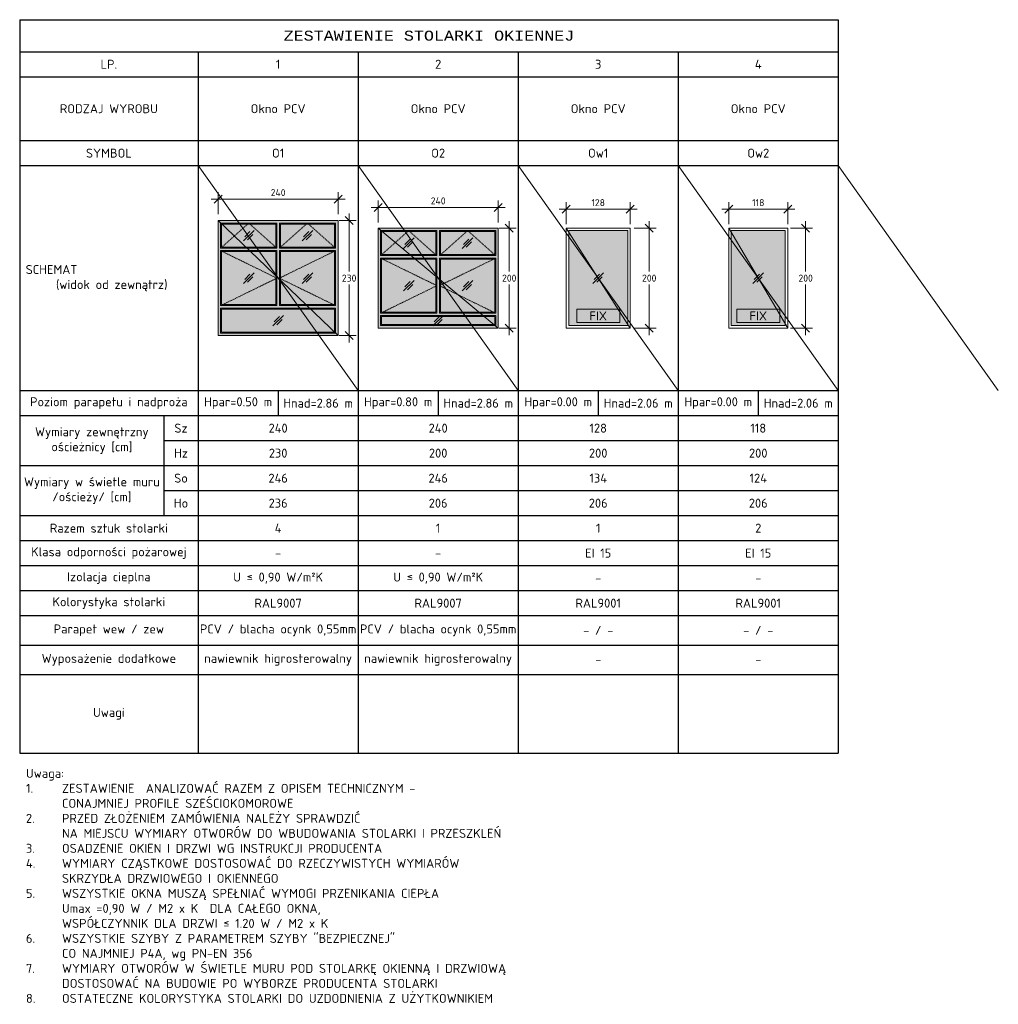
# Model space of a CAD drawing. Header units: millimetres. Extents: x -6697 to 21546, y -3389 to 18959.
# Tile 1 of 153: x -4838 to -2881, y -3389 to -1420. Entities that reach past the tile are written whole.
import ezdxf

# ---------------------------------------------------------------- set-up
doc = ezdxf.new("R2010")
doc.units = ezdxf.units.MM
doc.linetypes.add('ArcadiaLine11650385385916647520', pattern=[4, 2, -2])
for name, color, linetype, lineweight in [('elewacje', 7, 'Continuous', 9), ('sciany_wew', 7, 'Continuous', 18), ('stolarka', 7, 'Continuous', 5), ('stolarka_mysz_okna', 7, 'Continuous', 5), ('tabelka', 7, 'Continuous', 5)]:
    doc.layers.add(name, color=color, linetype=linetype, lineweight=lineweight)
doc.layers.add('pomocnicza', color=6, linetype='Continuous', lineweight=20, plot=False)
doc.layers.add('wymiary', color=7, linetype='Continuous', lineweight=5, true_color=0x666666)
doc.styles.add('ISO', font='isocpeur.ttf')
doc.styles.add('R_G ISOC', font='isocpeur.ttf')
doc.styles.add('STYL R_G', font='isocpeur.ttf')
doc.dimstyles.new('Ł_G 1-100', dxfattribs={"dimtxt": 14, "dimasz": 16, "dimexe": 14, "dimexo": 2, "dimgap": 6, "dimtad": 1, "dimtih": 1, "dimtoh": 1, "dimdec": 0, "dimrnd": 0.5, "dimzin": 1, "dimdsep": 46, "dimtxsty": 'ISO', "dimblk": 'OBLIQUE', "dimcen": 0, "dimdle": 14, "dimclrd": 256, "dimclre": 256, "dimclrt": 7, "dimazin": 0, "dimtfac": 1, "dimtdec": 0, "dimtix": 1, "dimtmove": 0, "dimatfit": 2, "dimfxl": 30, "dimfxlon": 1, "dimlwd": -1, "dimlwe": -1, "dimarcsym": 2})

# ---------------------------------------------------------------- blocks, each defined once
blk = doc.blocks.new('3kreseczki szyby')
at = {"layer": 'stolarka', "lineweight": 5}
for points in [[(-10.6, -10.6), (10.6, 10.6)], [(-8.1, -2.5), (2.5, 8.1)], [(-2.5, -8.1), (8.1, 2.5)]]:
    blk.add_lwpolyline(points, dxfattribs=at)
blk = doc.blocks.new('okno 240x210')
at = {"layer": 'elewacje', "true_color": 0x7fbfff}
h = blk.add_hatch(color=151, dxfattribs=at)
h.dxf.hatch_style = 1
h.paths.add_polyline_path([(7, 223), (115.5, 223), (115.5, 177), (7, 177)])
h.paths.add_polyline_path([(124.5, 223), (233, 223), (233, 177), (124.5, 177)])
h.paths.add_polyline_path([(124.5, 168), (233, 168), (233, 62), (124.5, 62)])
h.paths.add_polyline_path([(7, 168), (115.5, 168), (115.5, 62), (7, 62)])
h.paths.add_polyline_path([(7, 53), (233, 53), (233, 7), (7, 7)])
at = {"layer": 'stolarka_mysz_okna'}
h = blk.add_hatch(color=252, dxfattribs=at)
h.dxf.hatch_style = 1
h.paths.add_polyline_path([(0, 0), (240, 0), (240, 230), (0, 230)])
at = {"layer": 'pomocnicza'}
blk.add_lwpolyline([(0, 230), (240, 0)], dxfattribs=at)
at = {"layer": 'stolarka'}
for points in [[(0, 0), (240, 0), (240, 230), (0, 230)], [(5, 225), (117.5, 225), (117.5, 175), (5, 175)], [(7, 223), (115.5, 223), (115.5, 177), (7, 177)], [(122.5, 225), (235, 225), (235, 175), (122.5, 175)], [(124.5, 223), (233, 223), (233, 177), (124.5, 177)], [(5, 170), (117.5, 170), (117.5, 60), (5, 60)], [(7, 168), (115.5, 168), (115.5, 62), (7, 62)], [(122.5, 170), (235, 170), (235, 60), (122.5, 60)], [(124.5, 168), (233, 168), (233, 62), (124.5, 62)], [(5, 55), (235, 55), (235, 5), (5, 5)], [(7, 53), (233, 53), (233, 7), (7, 7)]]:
    blk.add_lwpolyline(points, close=True, dxfattribs=at)
at = {"layer": 'stolarka', "linetype": 'ArcadiaLine11650385385916647520', "ltscale": 0.5}
for points in [[(117.5, 175), (61.25, 225), (5, 175)], [(122.5, 175), (178.75, 225), (235, 175)], [(5, 170), (117.5, 115), (5, 60)], [(235, 170), (122.5, 115), (235, 60)]]:
    blk.add_lwpolyline(points, dxfattribs=at)
at = {"layer": 'elewacje'}
for p in [(61.25, 200), (178.75, 200), (61.25, 115), (178.75, 115), (120, 30)]:
    blk.add_blockref('3kreseczki szyby', p, dxfattribs=at)
blk = doc.blocks.new('_Oblique')
at = {"color": 0, "linetype": 'ByBlock', "lineweight": -2}
blk.add_line((-0.5, -0.5), (0.5, 0.5), dxfattribs=at)
blk = doc.blocks.new('*D71')
at = {"layer": 'Defpoints', "color": 0, "transparency": 16777216}
for p in [(-4201.2, -1822), (-4201.2, -2052), (-4179.2, -2052)]:
    blk.add_point(p, dxfattribs=at)
at = {"layer": 'wymiary', "transparency": 16777216}
for p, q in [((-4179.2, -1808), (-4179.2, -1924)), ((-4199.2, -1822), (-4165.2, -1822)), ((-4179.2, -2066), (-4179.2, -1950)), ((-4199.2, -2052), (-4165.2, -2052))]:
    blk.add_line(p, q, dxfattribs=at)
at = {"layer": 'wymiary', "transparency": 16777216, "xscale": 16, "yscale": 16, "zscale": 16}
for p, rotation in [((-4179.2, -1822), 90), ((-4179.2, -2052), 270)]:
    blk.add_blockref('_Oblique', p, dxfattribs=dict(at, rotation=rotation))
at = {"layer": 'wymiary', "color": 7, "transparency": 16777216, "insert": (-4179.2, -1937), "char_height": 14, "attachment_point": 5, "style": 'ISO'}
blk.add_mtext('230', dxfattribs=at)
blk = doc.blocks.new('*D72')
at = {"layer": 'Defpoints', "color": 0, "transparency": 16777216}
for p in [(-4201.2, -1778.9), (-4441.2, -1842), (-4201.2, -1842)]:
    blk.add_point(p, dxfattribs=at)
at = {"layer": 'wymiary', "transparency": 16777216}
for p, q in [((-4441.2, -1808.9), (-4441.2, -1764.9)), ((-4201.2, -1808.9), (-4201.2, -1764.9)), ((-4455.2, -1778.9), (-4187.2, -1778.9))]:
    blk.add_line(p, q, dxfattribs=at)
at = {"layer": 'wymiary', "transparency": 16777216, "xscale": 16, "yscale": 16, "zscale": 16, "rotation": 180}
blk.add_blockref('_Oblique', (-4441.2, -1778.9), dxfattribs=at)
at = {"layer": 'wymiary', "transparency": 16777216, "xscale": 16, "yscale": 16, "zscale": 16}
blk.add_blockref('_Oblique', (-4201.2, -1778.9), dxfattribs=at)
at = {"layer": 'wymiary', "color": 7, "transparency": 16777216, "insert": (-4321.2, -1765.9), "char_height": 14, "attachment_point": 5, "style": 'ISO'}
blk.add_mtext('240', dxfattribs=at)
blk = doc.blocks.new('*T138')
at = {"layer": 'tabelka', "color": 0, "linetype": 'ByBlock', "lineweight": -2, "transparency": 16777216}
for p, q in [((0, 0), (1636.7, 0)), ((0, 0), (0, -64.1)), ((1636.7, 0), (1636.7, -64.1)), ((0, -64.1), (1636.7, -64.1)), ((0, -64.1), (0, -1466.9)), ((356.7, -64.1), (356.7, -1466.9)), ((676.7, -64.1), (676.7, -1466.9)), ((996.7, -64.1), (996.7, -1466.9)), ((1316.7, -64.1), (1316.7, -1466.9)), ((1636.7, -64.1), (1636.7, -1466.9)), ((0, -114.1), (1636.7, -114.1)), ((0, -241.9), (1636.7, -241.9)), ((0, -291.9), (1636.7, -291.9)), ((0, -741.9), (1636.7, -741.9)), ((516.7, -741.9), (516.7, -791.9)), ((836.7, -741.9), (836.7, -791.9)), ((1156.7, -741.9), (1156.7, -791.9)), ((1476.7, -741.9), (1476.7, -791.9)), ((0, -791.9), (1636.7, -791.9)), ((288.3, -791.9), (288.3, -991.9)), ((288.3, -841.9), (1636.7, -841.9)), ((0, -891.9), (1636.7, -891.9)), ((288.3, -941.9), (1636.7, -941.9)), ((0, -991.9), (1636.7, -991.9)), ((0, -1041.9), (1636.7, -1041.9)), ((0, -1091.9), (1636.7, -1091.9)), ((0, -1141.9), (1636.7, -1141.9)), ((0, -1191.9), (1636.7, -1191.9)), ((0, -1250.7), (1636.7, -1250.7)), ((0, -1309.5), (1636.7, -1309.5)), ((0, -1466.9), (1636.7, -1466.9))]:
    blk.add_line(p, q, dxfattribs=at)
at = {"layer": 'tabelka', "color": 0, "transparency": 16777216, "attachment_point": 5}
for s, insert, char_height, width, style in [('{\\fISOCTEUR|b0|i0|c238|p49;ZESTAWIENIE STOLARKI OKIENNEJ}', (818.3, -32.1), 20, 1625.893, 'STYL R_G'), ('1', (516.7, -89.1), 18, 309.2, 'R_G ISOC'), ('2', (836.7, -89.1), 18, 309.2, 'R_G ISOC'), ('3', (1156.7, -89.1), 18, 309.2, 'R_G ISOC'), ('4', (1476.7, -89.1), 18, 309.2, 'R_G ISOC'), ('{\\C7;LP.}', (178.3, -89.1), 18, 345.893, 'R_G ISOC'), ('RODZAJ WYROBU', (178.3, -178), 18, 345.893, 'R_G ISOC'), ('Okno PCV', (516.7, -178), 18, 309.2, 'R_G ISOC'), ('Okno PCV', (836.7, -178), 18, 309.2, 'R_G ISOC'), ('Okno PCV', (1156.7, -178), 18, 309.2, 'R_G ISOC'), ('Okno PCV', (1476.7, -178), 18, 309.2, 'R_G ISOC'), ('SYMBOL', (178.3, -266.9), 18, 345.893, 'R_G ISOC'), ('O1', (516.7, -266.9), 18, 309.2, 'R_G ISOC'), ('O2', (836.7, -266.9), 18, 309.2, 'R_G ISOC'), ('Ow1', (1156.7, -266.9), 18, 309.2, 'R_G ISOC'), ('Ow2', (1476.7, -266.9), 18, 309.2, 'R_G ISOC'), ('SCHEMAT                       (widok od zewnątrz)', (178.3, -516.9), 18, 345.893, 'R_G ISOC'), ('Hnad=2.86 m', (596.7, -766.9), 18, 149.2, 'R_G ISOC'), ('Hnad=2.86 m', (916.7, -766.9), 18, 149.2, 'R_G ISOC'), ('Hnad=2.06 m', (1236.7, -766.9), 18, 149.2, 'R_G ISOC'), ('Hnad=2.06 m', (1556.7, -766.9), 18, 149.2, 'R_G ISOC'), ('Poziom parapetu i nadproża', (178.3, -766.9), 18, 345.893, 'R_G ISOC'), ('Hpar=0.50 m', (436.7, -766.9), 18, 149.2, 'R_G ISOC'), ('Hpar=0.80 m', (756.7, -766.9), 18, 149.2, 'R_G ISOC'), ('Hpar=0.00 m', (1076.7, -766.9), 18, 149.2, 'R_G ISOC'), ('Hpar=0.00 m', (1396.7, -766.9), 18, 149.2, 'R_G ISOC'), ('Sz', (322.5, -816.9), 18, 57.547, 'R_G ISOC'), ('240', (516.7, -816.9), 18, 309.2, 'R_G ISOC'), ('240', (836.7, -816.9), 18, 309.2, 'R_G ISOC'), ('128', (1156.7, -816.9), 18, 309.2, 'R_G ISOC'), ('118', (1476.7, -816.9), 18, 309.2, 'R_G ISOC'), ('Wymiary zewnętrzny ościeżnicy [cm]', (144.2, -841.9), 18, 277.547, 'R_G ISOC'), ('Hz', (322.5, -866.9), 18, 57.547, 'R_G ISOC'), ('230', (516.7, -866.9), 18, 309.2, 'R_G ISOC'), ('200', (836.7, -866.9), 18, 309.2, 'R_G ISOC'), ('200', (1156.7, -866.9), 18, 309.2, 'R_G ISOC'), ('200', (1476.7, -866.9), 18, 309.2, 'R_G ISOC'), ('So', (322.5, -916.9), 18, 57.547, 'R_G ISOC'), ('246', (516.7, -916.9), 18, 309.2, 'R_G ISOC'), ('246', (836.7, -916.9), 18, 309.2, 'R_G ISOC'), ('134', (1156.7, -916.9), 18, 309.2, 'R_G ISOC'), ('124', (1476.7, -916.9), 18, 309.2, 'R_G ISOC'), ('Wymiary w świetle muru /ościeży/ [cm]', (144.2, -941.9), 18, 277.547, 'R_G ISOC'), ('Ho', (322.5, -966.9), 18, 57.547, 'R_G ISOC'), ('236', (516.7, -966.9), 18, 309.2, 'R_G ISOC'), ('206', (836.7, -966.9), 18, 309.2, 'R_G ISOC'), ('206', (1156.7, -966.9), 18, 309.2, 'R_G ISOC'), ('206', (1476.7, -966.9), 18, 309.2, 'R_G ISOC'), ('Razem sztuk stolarki', (178.3, -1016.9), 18, 345.893, 'R_G ISOC'), ('4', (516.7, -1016.9), 18, 309.2, 'R_G ISOC'), ('1', (836.7, -1016.9), 18, 309.2, 'R_G ISOC'), ('1', (1156.7, -1016.9), 18, 309.2, 'R_G ISOC'), ('2', (1476.7, -1016.9), 18, 309.2, 'R_G ISOC'), ('Klasa odporności pożarowej', (178.3, -1066.9), 18, 345.893, 'R_G ISOC'), ('{\\C1;\\c255;EI 15}', (1156.7, -1066.9), 18, 309.2, 'R_G ISOC'), ('{\\C1;\\c255;EI 15}', (1476.7, -1066.9), 18, 309.2, 'R_G ISOC'), ('-', (516.7, -1066.9), 18, 309.2, 'R_G ISOC'), ('-', (836.7, -1066.9), 18, 309.2, 'R_G ISOC'), ('U ≤ 0,90 W/m²K ', (516.7, -1116.9), 18, 309.2, 'R_G ISOC'), ('U ≤ 0,90 W/m²K ', (836.7, -1116.9), 18, 309.2, 'R_G ISOC'), ('Izolacja cieplna', (178.3, -1116.9), 18, 345.893, 'R_G ISOC'), ('-', (1156.7, -1116.9), 18, 309.2, 'R_G ISOC'), ('-', (1476.7, -1116.9), 18, 309.2, 'R_G ISOC'), ('Kolorystyka stolarki', (178.3, -1166.9), 18, 345.893, 'R_G ISOC'), ('RAL9007', (516.7, -1166.9), 18, 309.2, 'R_G ISOC'), ('RAL9007', (836.7, -1166.9), 18, 309.2, 'R_G ISOC'), ('RAL9001', (1156.7, -1166.9), 18, 309.2, 'R_G ISOC'), ('RAL9001', (1476.7, -1166.9), 18, 309.2, 'R_G ISOC'), ('PCV / blacha ocynk 0,55mm', (516.7, -1221.3), 18, 309.2, 'R_G ISOC'), ('PCV / blacha ocynk 0,55mm', (836.7, -1221.3), 18, 309.2, 'R_G ISOC'), ('Parapet wew / zew', (178.3, -1221.3), 18, 345.893, 'R_G ISOC'), ('- / -', (1156.7, -1221.3), 18, 309.2, 'R_G ISOC'), ('- / -', (1476.7, -1221.3), 18, 309.2, 'R_G ISOC'), ('nawiewnik higrosterowalny', (516.7, -1280.1), 18, 309.2, 'R_G ISOC'), ('nawiewnik higrosterowalny', (836.7, -1280.1), 18, 309.2, 'R_G ISOC'), ('Wyposażenie dodatkowe', (178.3, -1280.1), 18, 345.893, 'R_G ISOC'), ('-', (1156.7, -1280.1), 18, 309.2, 'R_G ISOC'), ('-', (1476.7, -1280.1), 18, 309.2, 'R_G ISOC'), ('Uwagi', (178.3, -1388.2), 18, 345.893, 'R_G ISOC')]:
    blk.add_mtext(s, dxfattribs=dict(at, insert=insert, char_height=char_height, width=width, style=style))
blk = doc.blocks.new('okno 240x200')
at = {"layer": 'elewacje', "true_color": 0x7fbfff}
h = blk.add_hatch(color=151, dxfattribs=at)
h.dxf.hatch_style = 1
h.paths.add_polyline_path([(7, 193), (115.5, 193), (115.5, 147), (7, 147)])
h.paths.add_polyline_path([(124.5, 193), (233, 193), (233, 147), (124.5, 147)])
h.paths.add_polyline_path([(124.5, 138), (233, 138), (233, 32), (124.5, 32)])
h.paths.add_polyline_path([(7, 138), (115.5, 138), (115.5, 32), (7, 32)])
h.paths.add_polyline_path([(7, 23), (233, 23), (233, 7), (7, 7)])
at = {"layer": 'stolarka_mysz_okna'}
h = blk.add_hatch(color=252, dxfattribs=at)
h.dxf.hatch_style = 1
h.paths.add_polyline_path([(0, 0), (240, 0), (240, 200), (0, 200)])
at = {"layer": 'pomocnicza'}
blk.add_lwpolyline([(0, 200), (240, 0)], dxfattribs=at)
at = {"layer": 'stolarka'}
for points in [[(0, 0), (240, 0), (240, 200), (0, 200)], [(5, 195), (117.5, 195), (117.5, 145), (5, 145)], [(7, 193), (115.5, 193), (115.5, 147), (7, 147)], [(122.5, 195), (235, 195), (235, 145), (122.5, 145)], [(124.5, 193), (233, 193), (233, 147), (124.5, 147)], [(5, 140), (117.5, 140), (117.5, 30), (5, 30)], [(7, 138), (115.5, 138), (115.5, 32), (7, 32)], [(122.5, 140), (235, 140), (235, 30), (122.5, 30)], [(124.5, 138), (233, 138), (233, 32), (124.5, 32)], [(5, 25), (235, 25), (235, 5), (5, 5)], [(7, 23), (233, 23), (233, 7), (7, 7)]]:
    blk.add_lwpolyline(points, close=True, dxfattribs=at)
at = {"layer": 'stolarka', "linetype": 'ArcadiaLine11650385385916647520', "ltscale": 0.5}
for points in [[(117.5, 145), (61.25, 195), (5, 145)], [(122.5, 145), (178.75, 195), (235, 145)], [(5, 140), (117.5, 85), (5, 30)], [(235, 140), (122.5, 85), (235, 30)]]:
    blk.add_lwpolyline(points, dxfattribs=at)
at = {"layer": 'elewacje'}
for p in [(61.25, 170), (178.75, 170), (61.25, 85), (178.75, 85), (120, 15)]:
    blk.add_blockref('3kreseczki szyby', p, dxfattribs=at)
blk = doc.blocks.new('*D165')
at = {"layer": 'Defpoints', "color": 0, "transparency": 16777216}
for p in [(-3881.2, -1795.5), (-4121.2, -1837), (-3881.2, -1837)]:
    blk.add_point(p, dxfattribs=at)
at = {"layer": 'wymiary', "transparency": 16777216}
for p, q in [((-4121.2, -1825.5), (-4121.2, -1781.5)), ((-3881.2, -1825.5), (-3881.2, -1781.5)), ((-4135.2, -1795.5), (-3867.2, -1795.5))]:
    blk.add_line(p, q, dxfattribs=at)
at = {"layer": 'wymiary', "transparency": 16777216, "xscale": 16, "yscale": 16, "zscale": 16, "rotation": 180}
blk.add_blockref('_Oblique', (-4121.2, -1795.5), dxfattribs=at)
at = {"layer": 'wymiary', "transparency": 16777216, "xscale": 16, "yscale": 16, "zscale": 16}
blk.add_blockref('_Oblique', (-3881.2, -1795.5), dxfattribs=at)
at = {"layer": 'wymiary', "color": 7, "transparency": 16777216, "insert": (-4001.2, -1782.5), "char_height": 14, "attachment_point": 5, "style": 'ISO'}
blk.add_mtext('240', dxfattribs=at)
blk = doc.blocks.new('*D166')
at = {"layer": 'Defpoints', "color": 0, "transparency": 16777216}
for p in [(-3881.2, -1837), (-3881.2, -2037), (-3859.1, -2037)]:
    blk.add_point(p, dxfattribs=at)
at = {"layer": 'wymiary', "transparency": 16777216}
for p, q in [((-3859.1, -1823), (-3859.1, -1924)), ((-3879.2, -1837), (-3845.1, -1837)), ((-3859.1, -2051), (-3859.1, -1950)), ((-3879.2, -2037), (-3845.1, -2037))]:
    blk.add_line(p, q, dxfattribs=at)
at = {"layer": 'wymiary', "transparency": 16777216, "xscale": 16, "yscale": 16, "zscale": 16}
for p, rotation in [((-3859.1, -1837), 90), ((-3859.1, -2037), 270)]:
    blk.add_blockref('_Oblique', p, dxfattribs=dict(at, rotation=rotation))
at = {"layer": 'wymiary', "color": 7, "transparency": 16777216, "insert": (-3859.1, -1937), "char_height": 14, "attachment_point": 5, "style": 'ISO'}
blk.add_mtext('200', dxfattribs=at)
blk = doc.blocks.new('*T168')
at = {"layer": 'stolarka', "color": 0, "linetype": 'ByBlock', "lineweight": -2, "transparency": 16777216}
for p, q in [((0, 0), (86, 0)), ((0, 0), (0, -27)), ((86, 0), (86, -27)), ((0, -27), (86, -27))]:
    blk.add_line(p, q, dxfattribs=at)
at = {"layer": 'stolarka', "color": 0, "transparency": 16777216, "insert": (43, -13.5), "char_height": 18, "width": 82.991, "attachment_point": 5, "style": 'R_G ISOC'}
blk.add_mtext('FIX', dxfattribs=at)
blk = doc.blocks.new('okno 118x200 fix')
at = {"layer": 'elewacje', "true_color": 0x7fbfff}
h = blk.add_hatch(color=151, dxfattribs=at)
h.dxf.hatch_style = 1
h.paths.add_polyline_path([(5, 195), (113, 195), (113, 5), (5, 5)])
at = {"layer": 'pomocnicza'}
blk.add_lwpolyline([(0, 200), (118, 0)], dxfattribs=at)
at = {"layer": 'stolarka'}
for points in [[(0, 200), (118, 200), (118, 0), (0, 0)], [(5, 195), (113, 195), (113, 5), (5, 5)]]:
    blk.add_lwpolyline(points, close=True, dxfattribs=at)
blk.add_blockref('*T168', (16, 38))
at = {"layer": 'elewacje'}
blk.add_blockref('3kreseczki szyby', (59, 100), dxfattribs=at)
blk = doc.blocks.new('*T170')
at = {"layer": 'stolarka', "color": 0, "linetype": 'ByBlock', "lineweight": -2, "transparency": 16777216}
for p, q in [((0, 0), (86, 0)), ((0, 0), (0, -27)), ((86, 0), (86, -27)), ((0, -27), (86, -27))]:
    blk.add_line(p, q, dxfattribs=at)
at = {"layer": 'stolarka', "color": 0, "transparency": 16777216, "insert": (43, -13.5), "char_height": 18, "width": 82.991, "attachment_point": 5, "style": 'R_G ISOC'}
blk.add_mtext('FIX', dxfattribs=at)
blk = doc.blocks.new('okno 128x200 fix')
at = {"layer": 'elewacje', "true_color": 0x7fbfff}
h = blk.add_hatch(color=151, dxfattribs=at)
h.dxf.hatch_style = 1
h.paths.add_polyline_path([(5, 195), (123, 195), (123, 5), (5, 5)])
at = {"layer": 'pomocnicza'}
blk.add_lwpolyline([(0, 200), (128, 0)], dxfattribs=at)
at = {"layer": 'stolarka'}
for points in [[(0, 200), (128, 200), (128, 0), (0, 0)], [(5, 195), (123, 195), (123, 5), (5, 5)]]:
    blk.add_lwpolyline(points, close=True, dxfattribs=at)
blk.add_blockref('*T170', (21, 38))
at = {"layer": 'elewacje'}
blk.add_blockref('3kreseczki szyby', (64, 100), dxfattribs=at)
blk = doc.blocks.new('*D171')
at = {"layer": 'Defpoints', "color": 0, "transparency": 16777216}
for p in [(-3302.2, -1837), (-3302.2, -2037), (-3266.4, -2037)]:
    blk.add_point(p, dxfattribs=at)
at = {"layer": 'wymiary', "transparency": 16777216}
for p, q in [((-3266.4, -1823), (-3266.4, -1924)), ((-3296.4, -1837), (-3252.4, -1837)), ((-3266.4, -2051), (-3266.4, -1950)), ((-3296.4, -2037), (-3252.4, -2037))]:
    blk.add_line(p, q, dxfattribs=at)
at = {"layer": 'wymiary', "transparency": 16777216, "xscale": 16, "yscale": 16, "zscale": 16}
for p, rotation in [((-3266.4, -1837), 90), ((-3266.4, -2037), 270)]:
    blk.add_blockref('_Oblique', p, dxfattribs=dict(at, rotation=rotation))
at = {"layer": 'wymiary', "color": 7, "transparency": 16777216, "insert": (-3266.4, -1937), "char_height": 14, "attachment_point": 5, "style": 'ISO'}
blk.add_mtext('200', dxfattribs=at)
blk = doc.blocks.new('*D172')
at = {"layer": 'Defpoints', "color": 0, "transparency": 16777216}
for p in [(-3302.2, -1799), (-3420.2, -1837), (-3302.2, -1837)]:
    blk.add_point(p, dxfattribs=at)
at = {"layer": 'wymiary', "transparency": 16777216}
for p, q in [((-3420.2, -1829), (-3420.2, -1785)), ((-3302.2, -1829), (-3302.2, -1785)), ((-3434.2, -1799), (-3288.2, -1799))]:
    blk.add_line(p, q, dxfattribs=at)
at = {"layer": 'wymiary', "transparency": 16777216, "xscale": 16, "yscale": 16, "zscale": 16, "rotation": 180}
blk.add_blockref('_Oblique', (-3420.2, -1799), dxfattribs=at)
at = {"layer": 'wymiary', "transparency": 16777216, "xscale": 16, "yscale": 16, "zscale": 16}
blk.add_blockref('_Oblique', (-3302.2, -1799), dxfattribs=at)
at = {"layer": 'wymiary', "color": 7, "transparency": 16777216, "insert": (-3361.2, -1786), "char_height": 14, "attachment_point": 5, "style": 'ISO'}
blk.add_mtext('118', dxfattribs=at)
blk = doc.blocks.new('*D173')
at = {"layer": 'Defpoints', "color": 0, "transparency": 16777216}
for p in [(-3617.2, -1799), (-3745.2, -1837), (-3617.2, -1837)]:
    blk.add_point(p, dxfattribs=at)
at = {"layer": 'wymiary', "transparency": 16777216}
for p, q in [((-3745.2, -1829), (-3745.2, -1785)), ((-3617.2, -1829), (-3617.2, -1785)), ((-3759.2, -1799), (-3603.2, -1799))]:
    blk.add_line(p, q, dxfattribs=at)
at = {"layer": 'wymiary', "transparency": 16777216, "xscale": 16, "yscale": 16, "zscale": 16, "rotation": 180}
blk.add_blockref('_Oblique', (-3745.2, -1799), dxfattribs=at)
at = {"layer": 'wymiary', "transparency": 16777216, "xscale": 16, "yscale": 16, "zscale": 16}
blk.add_blockref('_Oblique', (-3617.2, -1799), dxfattribs=at)
at = {"layer": 'wymiary', "color": 7, "transparency": 16777216, "insert": (-3681.2, -1786), "char_height": 14, "attachment_point": 5, "style": 'ISO'}
blk.add_mtext('128', dxfattribs=at)
blk = doc.blocks.new('*D174')
at = {"layer": 'Defpoints', "color": 0, "transparency": 16777216}
for p in [(-3617.2, -1837), (-3617.2, -2037), (-3579.2, -2037)]:
    blk.add_point(p, dxfattribs=at)
at = {"layer": 'wymiary', "transparency": 16777216}
for p, q in [((-3579.2, -1823), (-3579.2, -1924)), ((-3609.2, -1837), (-3565.2, -1837)), ((-3579.2, -2051), (-3579.2, -1950)), ((-3609.2, -2037), (-3565.2, -2037))]:
    blk.add_line(p, q, dxfattribs=at)
at = {"layer": 'wymiary', "transparency": 16777216, "xscale": 16, "yscale": 16, "zscale": 16}
for p, rotation in [((-3579.2, -1837), 90), ((-3579.2, -2037), 270)]:
    blk.add_blockref('_Oblique', p, dxfattribs=dict(at, rotation=rotation))
at = {"layer": 'wymiary', "color": 7, "transparency": 16777216, "insert": (-3579.2, -1937), "char_height": 14, "attachment_point": 5, "style": 'ISO'}
blk.add_mtext('200', dxfattribs=at)

msp = doc.modelspace()

# ---------------------------------------------------------------- linework, layer by layer
at = {"layer": 'pomocnicza'}
for points in [[(-4481.21, -1712.01), (-4161.21, -2162.01)], [(-4161.21, -1712.01), (-3841.21, -2162.01)], [(-3841.21, -1712.01), (-3521.21, -2162.01)], [(-3521.21, -1712.01), (-3201.21, -2162.01)], [(-3201.21, -1712.01), (-2881.21, -2162.01)]]:
    msp.add_lwpolyline(points, dxfattribs=at)

# ---------------------------------------------------------------- block references
msp.add_blockref('*T138', (-4837.9, -1420.08))
at = {"layer": 'sciany_wew'}
for name, p in [('okno 240x200', (-4121.21, -2037.01)), ('okno 128x200 fix', (-3745.21, -2037.01)), ('okno 118x200 fix', (-3420.21, -2037.01))]:
    msp.add_blockref(name, p, dxfattribs=at)
at = {"layer": 'stolarka_mysz_okna'}
msp.add_blockref('okno 240x210', (-4441.21, -2052.01), dxfattribs=at)

# ---------------------------------------------------------------- texts
at = {"layer": 'tabelka', "insert": (-4825.39, -2918.38), "char_height": 18, "width": 1152.1544, "attachment_point": 1, "style": 'ISO'}
msp.add_mtext('Uwaga:\\P1.^IZESTAWIENIE  ANALIZOWAĆ RAZEM Z OPISEM TECHNICZNYM - \\P^ICONAJMNIEJ PROFILE SZEŚCIOKOMOROWE\\P2.^IPRZED ZŁOŻENIEM ZAMÓWIENIA NALEŻY SPRAWDZIĆ \\P^INA MIEJSCU WYMIARY OTWORÓW DO WBUDOWANIA STOLARKI I PRZESZKLEŃ\\P3.^IOSADZENIE OKIEN I DRZWI WG INSTRUKCJI PRODUCENTA\\P4.^IWYMIARY CZĄSTKOWE DOSTOSOWAĆ DO RZECZYWISTYCH WYMIARÓW \\P^ISKRZYDŁA DRZWIOWEGO I OKIENNEGO\\P5.^IWSZYSTKIE OKNA MUSZĄ SPEŁNIAĆ WYMOGI PRZENIKANIA CIEPŁA \\P^IUmax =0,90 W / M2 x K  DLA CAŁEGO OKNA, \\P^IWSPÓŁCZYNNIK DLA DRZWI ≤ 1.20 W / M2 x K\\P6.^IWSZYSTKIE SZYBY Z PARAMETREM SZYBY "BEZPIECZNEJ" \\P^ICO NAJMNIEJ P4A, wg PN-EN 356\\P7.^IWYMIARY OTWORÓW W ŚWIETLE MURU POD STOLARKĘ OKIENNĄ I DRZWIOWĄ \\P^IDOSTOSOWAĆ NA BUDOWIE PO WYBORZE PRODUCENTA STOLARKI\\P8.^IOSTATECZNE KOLORYSTYKA STOLARKI DO UZDODNIENIA Z UŻYTKOWNIKIEM', dxfattribs=at)

# ---------------------------------------------------------------- dimensions: what is measured, and where the dimension line sits
at = {"layer": 'wymiary'}
for p1, p2, distance, picture, middle in [((-4441.21, -1842.01), (-4201.21, -1842.01), 63.15, '*D72', (-4321.21, -1765.86)), ((-4121.21, -1837.01), (-3881.21, -1837.01), 41.49, '*D165', (-4001.21, -1782.52)), ((-3745.21, -1837.01), (-3617.21, -1837.01), 38.05, '*D173', (-3681.21, -1785.96)), ((-3420.21, -1837.01), (-3302.21, -1837.01), 38.05, '*D172', (-3361.21, -1785.96)), ((-4201.21, -1822.01), (-4201.21, -2052.01), 22.02, '*D71', (-4179.19, -1937.01)), ((-3881.21, -1837.01), (-3881.21, -2037.01), 22.09, '*D166', (-3859.12, -1937.01)), ((-3617.21, -1837.01), (-3617.21, -2037.01), 37.98, '*D174', (-3579.23, -1937.01)), ((-3302.21, -1837.01), (-3302.21, -2037.01), 35.82, '*D171', (-3266.39, -1937.01))]:
    dim = msp.add_aligned_dim(p1=p1, p2=p2, distance=distance, dimstyle='Ł_G 1-100', dxfattribs=at)
    dim.commit()
    dim.dimension.update_dxf_attribs({"geometry": picture, "text_midpoint": middle})

doc.saveas('drawing.dxf')
